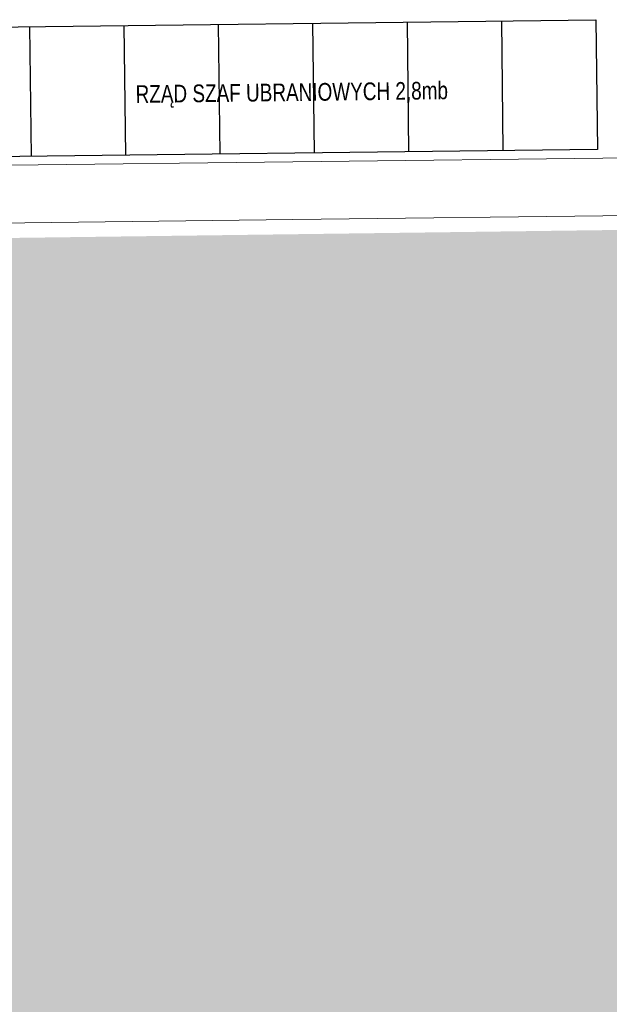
# Model space of a CAD drawing. Header units: millimetres. Extents: x 282377 to 1404227, y -783705 to 1038705.
# Tile 81 of 243: x 377543 to 377793, y 8808 to 9226. Entities that reach past the tile are written whole.
import ezdxf

# ---------------------------------------------------------------- set-up
doc = ezdxf.new("R2010")
doc.units = ezdxf.units.MM
doc.layers.add('!!ELEKTRYKA', color=7, linetype='Continuous')
doc.styles.add('BIKTC', font='bikromsw.shx', dxfattribs={"width": 0.8})

msp = doc.modelspace()

# ---------------------------------------------------------------- hatches: boundary and pattern name
at = {"layer": '!!ELEKTRYKA', "lineweight": 20}
h = msp.add_hatch(dxfattribs=at)
h.set_pattern_fill('ANGLE', color=252, scale=2, angle=45)
h.set_pattern_definition([(45, (324804.8, 34798.067), (-9.8782817, 9.8782817), [10.16, -3.81]), (135, (324804.8, 34798.067), (-9.8782817, -9.8782817), [10.16, -3.81])])
h.paths.add_polyline_path([(377532.35, 8788.13), (377324.74, 8788.13), (377324.74, 8239.48), (377963.23, 8239.48), (377963.12, 9138.59), (377912.12, 9137.98), (377912.23, 9137.94), (377532.35, 9132.94)])

# ---------------------------------------------------------------- linework, layer by layer
at = {"layer": '!!ELEKTRYKA', "color": 252}
for p, q in [((377787.56, 9225.53), (377788.23, 9170.53)), ((377547.58, 9222.62), (377548.24, 9167.62)), ((377587.57, 9223.1), (377588.24, 9168.11)), ((377627.57, 9223.59), (377628.24, 9168.59)), ((377667.57, 9224.07), (377668.24, 9169.08)), ((377707.57, 9224.56), (377708.23, 9169.56)), ((377747.56, 9225.04), (377748.23, 9170.05))]:
    msp.add_line(p, q, dxfattribs=at)
at = {"layer": '!!ELEKTRYKA', "color": 252, "lineweight": 20}
for p, q in [((377912.23, 9168.36), (377659.23, 9165.3)), ((377539.23, 9163.84), (377659.23, 9165.3)), ((377963.23, 9144.48), (377659.23, 9140.79)), ((377659.23, 9140.79), (377524.23, 9139.16))]:
    msp.add_line(p, q, dxfattribs=at)
at = {"layer": '!!ELEKTRYKA', "color": 252}
msp.add_lwpolyline([(377788.23, 9170.53), (377508.25, 9167.14), (377507.58, 9222.13), (377787.56, 9225.53)], close=True, dxfattribs=at)

# ---------------------------------------------------------------- texts
at = {"layer": '!!ELEKTRYKA', "color": 252, "insert": (377592.48, 9197.73), "char_height": 7.5, "width": 650.6795, "attachment_point": 1, "rotation": 0.6945, "style": 'BIKTC'}
msp.add_mtext('RZĄD SZAF UBRANIOWYCH 2,8mb', dxfattribs=at)

doc.saveas('drawing.dxf')
